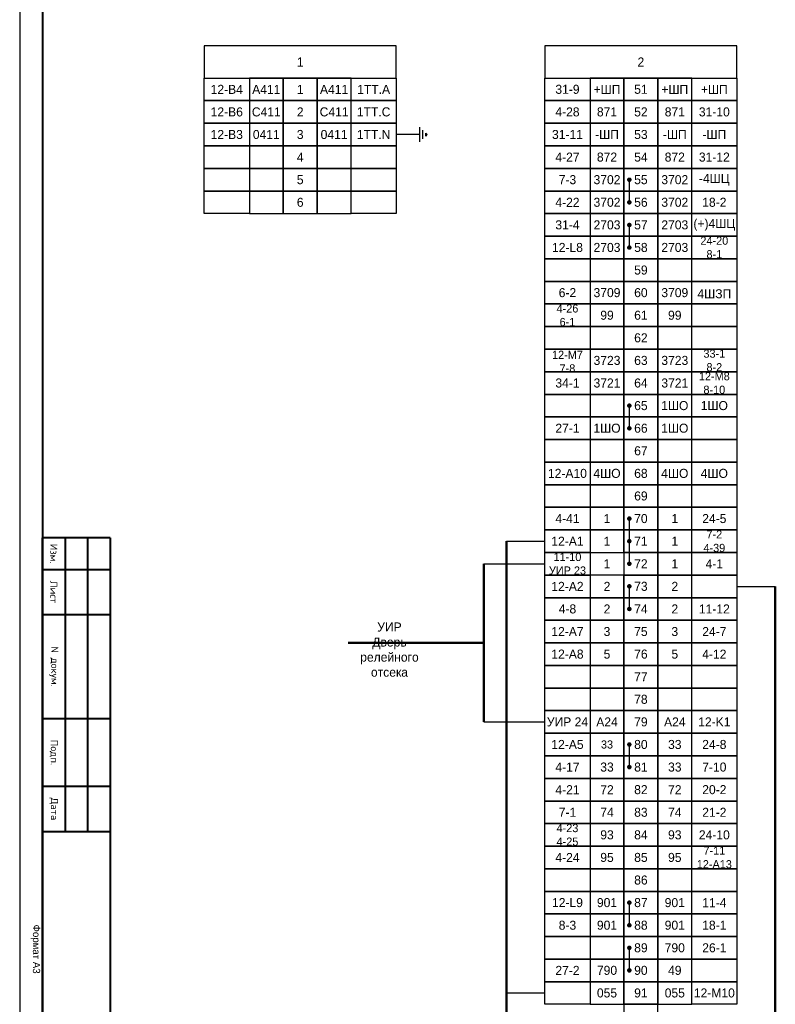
# Model space of a CAD drawing. Header units: millimetres. Extents: x 7700 to 12777, y -2533 to 2568.
# Tile 71 of 74: x 11829 to 11997, y 1443 to 1661. Entities that reach past the tile are written whole.
import ezdxf

# ---------------------------------------------------------------- set-up
doc = ezdxf.new("R2010")
doc.units = ezdxf.units.MM
doc.layers.add('основная 0.5', color=7, linetype='Continuous', lineweight=50)
doc.styles.add('SIMPLEX', font='txt', dxfattribs={"height": 5})

msp = doc.modelspace()

# ---------------------------------------------------------------- linework, layer by layer
for p, q in [((11829.39, 1776.23), (11829.39, 1356.22)), ((11917.94, 1633.75), (11917.94, 1637)), ((11917.94, 1635.38), (11912.71, 1635.38)), ((11918.59, 1634.4), (11918.59, 1636.35)), ((11919.24, 1635.05), (11919.24, 1635.7)), ((11919.24, 1635.7), (11919.57, 1635.38)), ((11919.24, 1635.05), (11919.57, 1635.38)), ((11964.29, 1625.38), (11964.29, 1620.38)), ((11964.29, 1615.38), (11964.29, 1610.38)), ((11964.29, 1575.38), (11964.29, 1570.38)), ((11964.29, 1550.38), (11964.29, 1540.38)), ((11937.11, 1545.38), (11945.6, 1545.38)), ((11932.11, 1540.38), (11945.6, 1540.38)), ((11964.29, 1535.38), (11964.29, 1530.38)), ((11988.1, 1535.38), (11996.59, 1535.38)), ((11932.11, 1505.38), (11945.6, 1505.38)), ((11964.29, 1500.38), (11964.29, 1495.38)), ((11964.29, 1465.38), (11964.29, 1460.38)), ((11964.29, 1455.38), (11964.29, 1450.39)), ((11937.11, 1445.39), (11945.6, 1445.39))]:
    msp.add_line(p, q)
at = {"lineweight": 40}
for p, q in [((11834.44, 1756.23), (11834.44, 1361.13)), ((11839.43, 1546.13), (11839.43, 1481.13)), ((11844.43, 1546.13), (11844.43, 1481.13)), ((11849.43, 1546.13), (11849.43, 1481.13))]:
    msp.add_line(p, q, dxfattribs=at)
at = {"lineweight": 50}
for p, q in [((11937.11, 1545.38), (11937.11, 1390.58)), ((11932.11, 1540.38), (11932.11, 1505.38)), ((11996.59, 1535.38), (11996.59, 1390.58)), ((11932.11, 1522.88), (11902.1, 1522.88))]:
    msp.add_line(p, q, dxfattribs=at)
for points in [[(11870.21, 1647.88), (11912.71, 1647.88), (11912.71, 1654.99), (11870.21, 1654.99)], [(11945.6, 1647.88), (11988.1, 1647.88), (11988.1, 1654.99), (11945.6, 1654.99)], [(11880.21, 1642.88), (11870.21, 1642.88), (11870.21, 1647.88), (11880.21, 1647.88)], [(11880.21, 1642.88), (11887.71, 1642.88), (11887.71, 1647.88), (11880.21, 1647.88)], [(11887.71, 1642.88), (11895.21, 1642.88), (11895.21, 1647.88), (11887.71, 1647.88)], [(11895.21, 1642.88), (11902.71, 1642.88), (11902.71, 1647.88), (11895.21, 1647.88)], [(11912.71, 1642.88), (11902.71, 1642.88), (11902.71, 1647.88), (11912.71, 1647.88)], [(11955.6, 1642.88), (11945.6, 1642.88), (11945.6, 1647.88), (11955.6, 1647.88)], [(11955.6, 1642.88), (11963.1, 1642.88), (11963.1, 1647.88), (11955.6, 1647.88)], [(11963.1, 1642.88), (11970.6, 1642.88), (11970.6, 1647.88), (11963.1, 1647.88)], [(11970.6, 1642.88), (11978.1, 1642.88), (11978.1, 1647.88), (11970.6, 1647.88)], [(11988.1, 1642.88), (11978.1, 1642.88), (11978.1, 1647.88), (11988.1, 1647.88)], [(11880.21, 1637.88), (11870.21, 1637.88), (11870.21, 1642.88), (11880.21, 1642.88)], [(11880.21, 1637.88), (11887.71, 1637.88), (11887.71, 1642.88), (11880.21, 1642.88)], [(11887.71, 1637.88), (11895.21, 1637.88), (11895.21, 1642.88), (11887.71, 1642.88)], [(11895.21, 1637.88), (11902.71, 1637.88), (11902.71, 1642.88), (11895.21, 1642.88)], [(11912.71, 1637.88), (11902.71, 1637.88), (11902.71, 1642.88), (11912.71, 1642.88)], [(11955.6, 1637.88), (11945.6, 1637.88), (11945.6, 1642.88), (11955.6, 1642.88)], [(11955.6, 1637.88), (11963.1, 1637.88), (11963.1, 1642.88), (11955.6, 1642.88)], [(11963.1, 1637.88), (11970.6, 1637.88), (11970.6, 1642.88), (11963.1, 1642.88)], [(11970.6, 1637.88), (11978.1, 1637.88), (11978.1, 1642.88), (11970.6, 1642.88)], [(11988.1, 1637.88), (11978.1, 1637.88), (11978.1, 1642.88), (11988.1, 1642.88)], [(11880.21, 1632.88), (11870.21, 1632.88), (11870.21, 1637.88), (11880.21, 1637.88)], [(11880.21, 1632.88), (11887.71, 1632.88), (11887.71, 1637.88), (11880.21, 1637.88)], [(11887.71, 1632.88), (11895.21, 1632.88), (11895.21, 1637.88), (11887.71, 1637.88)], [(11895.21, 1632.88), (11902.71, 1632.88), (11902.71, 1637.88), (11895.21, 1637.88)], [(11912.71, 1632.88), (11902.71, 1632.88), (11902.71, 1637.88), (11912.71, 1637.88)], [(11955.6, 1632.88), (11945.6, 1632.88), (11945.6, 1637.88), (11955.6, 1637.88)], [(11955.6, 1632.88), (11963.1, 1632.88), (11963.1, 1637.88), (11955.6, 1637.88)], [(11963.1, 1632.88), (11970.6, 1632.88), (11970.6, 1637.88), (11963.1, 1637.88)], [(11970.6, 1632.88), (11978.1, 1632.88), (11978.1, 1637.88), (11970.6, 1637.88)], [(11988.1, 1632.88), (11978.1, 1632.88), (11978.1, 1637.88), (11988.1, 1637.88)], [(11880.21, 1627.88), (11870.21, 1627.88), (11870.21, 1632.88), (11880.21, 1632.88)], [(11880.21, 1627.88), (11887.71, 1627.88), (11887.71, 1632.88), (11880.21, 1632.88)], [(11887.71, 1627.88), (11895.21, 1627.88), (11895.21, 1632.88), (11887.71, 1632.88)], [(11895.21, 1627.88), (11902.71, 1627.88), (11902.71, 1632.88), (11895.21, 1632.88)], [(11912.71, 1627.88), (11902.71, 1627.88), (11902.71, 1632.88), (11912.71, 1632.88)], [(11955.6, 1627.88), (11945.6, 1627.88), (11945.6, 1632.88), (11955.6, 1632.88)], [(11955.6, 1627.88), (11963.1, 1627.88), (11963.1, 1632.88), (11955.6, 1632.88)], [(11963.1, 1627.88), (11970.6, 1627.88), (11970.6, 1632.88), (11963.1, 1632.88)], [(11970.6, 1627.88), (11978.1, 1627.88), (11978.1, 1632.88), (11970.6, 1632.88)], [(11988.1, 1627.88), (11978.1, 1627.88), (11978.1, 1632.88), (11988.1, 1632.88)], [(11880.21, 1622.88), (11870.21, 1622.88), (11870.21, 1627.88), (11880.21, 1627.88)], [(11880.21, 1622.88), (11887.71, 1622.88), (11887.71, 1627.88), (11880.21, 1627.88)], [(11887.71, 1622.88), (11895.21, 1622.88), (11895.21, 1627.88), (11887.71, 1627.88)], [(11895.21, 1622.88), (11902.71, 1622.88), (11902.71, 1627.88), (11895.21, 1627.88)], [(11912.71, 1622.88), (11902.71, 1622.88), (11902.71, 1627.88), (11912.71, 1627.88)], [(11955.6, 1622.88), (11945.6, 1622.88), (11945.6, 1627.88), (11955.6, 1627.88)], [(11955.6, 1622.88), (11963.1, 1622.88), (11963.1, 1627.88), (11955.6, 1627.88)], [(11963.1, 1622.88), (11970.6, 1622.88), (11970.6, 1627.88), (11963.1, 1627.88)], [(11970.6, 1622.88), (11978.1, 1622.88), (11978.1, 1627.88), (11970.6, 1627.88)], [(11988.1, 1622.88), (11978.1, 1622.88), (11978.1, 1627.88), (11988.1, 1627.88)], [(11880.21, 1617.88), (11870.21, 1617.88), (11870.21, 1622.88), (11880.21, 1622.88)], [(11880.21, 1617.88), (11870.21, 1617.88), (11870.21, 1622.88), (11880.21, 1622.88)], [(11880.21, 1617.88), (11887.71, 1617.88), (11887.71, 1622.88), (11880.21, 1622.88)], [(11880.21, 1617.88), (11887.71, 1617.88), (11887.71, 1622.88), (11880.21, 1622.88)], [(11887.71, 1617.88), (11895.21, 1617.88), (11895.21, 1622.88), (11887.71, 1622.88)], [(11895.21, 1617.88), (11902.71, 1617.88), (11902.71, 1622.88), (11895.21, 1622.88)], [(11895.21, 1617.88), (11902.71, 1617.88), (11902.71, 1622.88), (11895.21, 1622.88)], [(11912.71, 1617.88), (11902.71, 1617.88), (11902.71, 1622.88), (11912.71, 1622.88)], [(11912.71, 1617.88), (11902.71, 1617.88), (11902.71, 1622.88), (11912.71, 1622.88)], [(11955.6, 1617.88), (11945.6, 1617.88), (11945.6, 1622.88), (11955.6, 1622.88)], [(11955.6, 1617.88), (11945.6, 1617.88), (11945.6, 1622.88), (11955.6, 1622.88)], [(11955.6, 1617.88), (11963.1, 1617.88), (11963.1, 1622.88), (11955.6, 1622.88)], [(11955.6, 1617.88), (11963.1, 1617.88), (11963.1, 1622.88), (11955.6, 1622.88)], [(11963.1, 1617.88), (11970.6, 1617.88), (11970.6, 1622.88), (11963.1, 1622.88)], [(11970.6, 1617.88), (11978.1, 1617.88), (11978.1, 1622.88), (11970.6, 1622.88)], [(11970.6, 1617.88), (11978.1, 1617.88), (11978.1, 1622.88), (11970.6, 1622.88)], [(11988.1, 1617.88), (11978.1, 1617.88), (11978.1, 1622.88), (11988.1, 1622.88)], [(11988.1, 1617.88), (11978.1, 1617.88), (11978.1, 1622.88), (11988.1, 1622.88)], [(11955.6, 1612.88), (11945.6, 1612.88), (11945.6, 1617.88), (11955.6, 1617.88)], [(11955.6, 1612.88), (11963.1, 1612.88), (11963.1, 1617.88), (11955.6, 1617.88)], [(11963.1, 1612.88), (11970.6, 1612.88), (11970.6, 1617.88), (11963.1, 1617.88)], [(11970.6, 1612.88), (11978.1, 1612.88), (11978.1, 1617.88), (11970.6, 1617.88)], [(11988.1, 1612.88), (11978.1, 1612.88), (11978.1, 1617.88), (11988.1, 1617.88)], [(11955.6, 1607.88), (11945.6, 1607.88), (11945.6, 1612.88), (11955.6, 1612.88)], [(11955.6, 1607.88), (11963.1, 1607.88), (11963.1, 1612.88), (11955.6, 1612.88)], [(11963.1, 1607.88), (11970.6, 1607.88), (11970.6, 1612.88), (11963.1, 1612.88)], [(11970.6, 1607.88), (11978.1, 1607.88), (11978.1, 1612.88), (11970.6, 1612.88)], [(11988.1, 1607.88), (11978.1, 1607.88), (11978.1, 1612.88), (11988.1, 1612.88)], [(11955.6, 1602.88), (11945.6, 1602.88), (11945.6, 1607.88), (11955.6, 1607.88)], [(11955.6, 1602.88), (11963.1, 1602.88), (11963.1, 1607.88), (11955.6, 1607.88)], [(11963.1, 1602.88), (11970.6, 1602.88), (11970.6, 1607.88), (11963.1, 1607.88)], [(11970.6, 1602.88), (11978.1, 1602.88), (11978.1, 1607.88), (11970.6, 1607.88)], [(11988.1, 1602.88), (11978.1, 1602.88), (11978.1, 1607.88), (11988.1, 1607.88)], [(11955.6, 1597.88), (11945.6, 1597.88), (11945.6, 1602.88), (11955.6, 1602.88)], [(11955.6, 1597.88), (11945.6, 1597.88), (11945.6, 1602.88), (11955.6, 1602.88)], [(11955.6, 1597.88), (11963.1, 1597.88), (11963.1, 1602.88), (11955.6, 1602.88)], [(11955.6, 1597.88), (11963.1, 1597.88), (11963.1, 1602.88), (11955.6, 1602.88)], [(11963.1, 1597.88), (11970.6, 1597.88), (11970.6, 1602.88), (11963.1, 1602.88)], [(11970.6, 1597.88), (11978.1, 1597.88), (11978.1, 1602.88), (11970.6, 1602.88)], [(11970.6, 1597.88), (11978.1, 1597.88), (11978.1, 1602.88), (11970.6, 1602.88)], [(11988.1, 1597.88), (11978.1, 1597.88), (11978.1, 1602.88), (11988.1, 1602.88)], [(11988.1, 1597.88), (11978.1, 1597.88), (11978.1, 1602.88), (11988.1, 1602.88)], [(11955.6, 1592.88), (11945.6, 1592.88), (11945.6, 1597.88), (11955.6, 1597.88)], [(11955.6, 1592.88), (11945.6, 1592.88), (11945.6, 1597.88), (11955.6, 1597.88)], [(11955.6, 1592.88), (11963.1, 1592.88), (11963.1, 1597.88), (11955.6, 1597.88)], [(11955.6, 1592.88), (11963.1, 1592.88), (11963.1, 1597.88), (11955.6, 1597.88)], [(11963.1, 1592.88), (11970.6, 1592.88), (11970.6, 1597.88), (11963.1, 1597.88)], [(11970.6, 1592.88), (11978.1, 1592.88), (11978.1, 1597.88), (11970.6, 1597.88)], [(11970.6, 1592.88), (11978.1, 1592.88), (11978.1, 1597.88), (11970.6, 1597.88)], [(11988.1, 1592.88), (11978.1, 1592.88), (11978.1, 1597.88), (11988.1, 1597.88)], [(11988.1, 1592.88), (11978.1, 1592.88), (11978.1, 1597.88), (11988.1, 1597.88)], [(11955.6, 1587.88), (11945.6, 1587.88), (11945.6, 1592.88), (11955.6, 1592.88)], [(11955.6, 1587.88), (11963.1, 1587.88), (11963.1, 1592.88), (11955.6, 1592.88)], [(11963.1, 1587.88), (11970.6, 1587.88), (11970.6, 1592.88), (11963.1, 1592.88)], [(11970.6, 1587.88), (11978.1, 1587.88), (11978.1, 1592.88), (11970.6, 1592.88)], [(11988.1, 1587.88), (11978.1, 1587.88), (11978.1, 1592.88), (11988.1, 1592.88)], [(11955.6, 1582.88), (11945.6, 1582.88), (11945.6, 1587.88), (11955.6, 1587.88)], [(11955.6, 1582.88), (11963.1, 1582.88), (11963.1, 1587.88), (11955.6, 1587.88)], [(11963.1, 1582.88), (11970.6, 1582.88), (11970.6, 1587.88), (11963.1, 1587.88)], [(11970.6, 1582.88), (11978.1, 1582.88), (11978.1, 1587.88), (11970.6, 1587.88)], [(11988.1, 1582.88), (11978.1, 1582.88), (11978.1, 1587.88), (11988.1, 1587.88)], [(11955.6, 1577.88), (11945.6, 1577.88), (11945.6, 1582.88), (11955.6, 1582.88)], [(11955.6, 1577.88), (11945.6, 1577.88), (11945.6, 1582.88), (11955.6, 1582.88)], [(11955.6, 1577.88), (11963.1, 1577.88), (11963.1, 1582.88), (11955.6, 1582.88)], [(11955.6, 1577.88), (11963.1, 1577.88), (11963.1, 1582.88), (11955.6, 1582.88)], [(11963.1, 1577.88), (11970.6, 1577.88), (11970.6, 1582.88), (11963.1, 1582.88)], [(11970.6, 1577.88), (11978.1, 1577.88), (11978.1, 1582.88), (11970.6, 1582.88)], [(11970.6, 1577.88), (11978.1, 1577.88), (11978.1, 1582.88), (11970.6, 1582.88)], [(11988.1, 1577.88), (11978.1, 1577.88), (11978.1, 1582.88), (11988.1, 1582.88)], [(11988.1, 1577.88), (11978.1, 1577.88), (11978.1, 1582.88), (11988.1, 1582.88)], [(11955.6, 1572.88), (11945.6, 1572.88), (11945.6, 1577.88), (11955.6, 1577.88)], [(11955.6, 1572.88), (11945.6, 1572.88), (11945.6, 1577.88), (11955.6, 1577.88)], [(11955.6, 1572.88), (11963.1, 1572.88), (11963.1, 1577.88), (11955.6, 1577.88)], [(11955.6, 1572.88), (11963.1, 1572.88), (11963.1, 1577.88), (11955.6, 1577.88)], [(11963.1, 1572.88), (11970.6, 1572.88), (11970.6, 1577.88), (11963.1, 1577.88)], [(11970.6, 1572.88), (11978.1, 1572.88), (11978.1, 1577.88), (11970.6, 1577.88)], [(11970.6, 1572.88), (11978.1, 1572.88), (11978.1, 1577.88), (11970.6, 1577.88)], [(11988.1, 1572.88), (11978.1, 1572.88), (11978.1, 1577.88), (11988.1, 1577.88)], [(11988.1, 1572.88), (11978.1, 1572.88), (11978.1, 1577.88), (11988.1, 1577.88)], [(11955.6, 1567.88), (11945.6, 1567.88), (11945.6, 1572.88), (11955.6, 1572.88)], [(11955.6, 1567.88), (11945.6, 1567.88), (11945.6, 1572.88), (11955.6, 1572.88)], [(11955.6, 1567.88), (11963.1, 1567.88), (11963.1, 1572.88), (11955.6, 1572.88)], [(11955.6, 1567.88), (11963.1, 1567.88), (11963.1, 1572.88), (11955.6, 1572.88)], [(11963.1, 1567.88), (11970.6, 1567.88), (11970.6, 1572.88), (11963.1, 1572.88)], [(11970.6, 1567.88), (11978.1, 1567.88), (11978.1, 1572.88), (11970.6, 1572.88)], [(11970.6, 1567.88), (11978.1, 1567.88), (11978.1, 1572.88), (11970.6, 1572.88)], [(11988.1, 1567.88), (11978.1, 1567.88), (11978.1, 1572.88), (11988.1, 1572.88)], [(11988.1, 1567.88), (11978.1, 1567.88), (11978.1, 1572.88), (11988.1, 1572.88)], [(11955.6, 1562.88), (11945.6, 1562.88), (11945.6, 1567.88), (11955.6, 1567.88)], [(11955.6, 1562.88), (11945.6, 1562.88), (11945.6, 1567.88), (11955.6, 1567.88)], [(11955.6, 1562.88), (11963.1, 1562.88), (11963.1, 1567.88), (11955.6, 1567.88)], [(11955.6, 1562.88), (11963.1, 1562.88), (11963.1, 1567.88), (11955.6, 1567.88)], [(11963.1, 1562.88), (11970.6, 1562.88), (11970.6, 1567.88), (11963.1, 1567.88)], [(11970.6, 1562.88), (11978.1, 1562.88), (11978.1, 1567.88), (11970.6, 1567.88)], [(11970.6, 1562.88), (11978.1, 1562.88), (11978.1, 1567.88), (11970.6, 1567.88)], [(11988.1, 1562.88), (11978.1, 1562.88), (11978.1, 1567.88), (11988.1, 1567.88)], [(11988.1, 1562.88), (11978.1, 1562.88), (11978.1, 1567.88), (11988.1, 1567.88)], [(11955.6, 1557.88), (11945.6, 1557.88), (11945.6, 1562.88), (11955.6, 1562.88)], [(11955.6, 1557.88), (11945.6, 1557.88), (11945.6, 1562.88), (11955.6, 1562.88)], [(11955.6, 1557.88), (11963.1, 1557.88), (11963.1, 1562.88), (11955.6, 1562.88)], [(11955.6, 1557.88), (11963.1, 1557.88), (11963.1, 1562.88), (11955.6, 1562.88)], [(11963.1, 1557.88), (11970.6, 1557.88), (11970.6, 1562.88), (11963.1, 1562.88)], [(11970.6, 1557.88), (11978.1, 1557.88), (11978.1, 1562.88), (11970.6, 1562.88)], [(11970.6, 1557.88), (11978.1, 1557.88), (11978.1, 1562.88), (11970.6, 1562.88)], [(11988.1, 1557.88), (11978.1, 1557.88), (11978.1, 1562.88), (11988.1, 1562.88)], [(11988.1, 1557.88), (11978.1, 1557.88), (11978.1, 1562.88), (11988.1, 1562.88)], [(11955.6, 1552.88), (11945.6, 1552.88), (11945.6, 1557.88), (11955.6, 1557.88)], [(11955.6, 1552.88), (11945.6, 1552.88), (11945.6, 1557.88), (11955.6, 1557.88)], [(11955.6, 1552.88), (11963.1, 1552.88), (11963.1, 1557.88), (11955.6, 1557.88)], [(11955.6, 1552.88), (11963.1, 1552.88), (11963.1, 1557.88), (11955.6, 1557.88)], [(11963.1, 1552.88), (11970.6, 1552.88), (11970.6, 1557.88), (11963.1, 1557.88)], [(11970.6, 1552.88), (11978.1, 1552.88), (11978.1, 1557.88), (11970.6, 1557.88)], [(11970.6, 1552.88), (11978.1, 1552.88), (11978.1, 1557.88), (11970.6, 1557.88)], [(11988.1, 1552.88), (11978.1, 1552.88), (11978.1, 1557.88), (11988.1, 1557.88)], [(11988.1, 1552.88), (11978.1, 1552.88), (11978.1, 1557.88), (11988.1, 1557.88)], [(11955.6, 1547.88), (11945.6, 1547.88), (11945.6, 1552.88), (11955.6, 1552.88)], [(11955.6, 1547.88), (11945.6, 1547.88), (11945.6, 1552.88), (11955.6, 1552.88)], [(11955.6, 1547.88), (11963.1, 1547.88), (11963.1, 1552.88), (11955.6, 1552.88)], [(11955.6, 1547.88), (11963.1, 1547.88), (11963.1, 1552.88), (11955.6, 1552.88)], [(11963.1, 1547.88), (11970.6, 1547.88), (11970.6, 1552.88), (11963.1, 1552.88)], [(11970.6, 1547.88), (11978.1, 1547.88), (11978.1, 1552.88), (11970.6, 1552.88)], [(11970.6, 1547.88), (11978.1, 1547.88), (11978.1, 1552.88), (11970.6, 1552.88)], [(11988.1, 1547.88), (11978.1, 1547.88), (11978.1, 1552.88), (11988.1, 1552.88)], [(11988.1, 1547.88), (11978.1, 1547.88), (11978.1, 1552.88), (11988.1, 1552.88)], [(11955.6, 1542.88), (11945.6, 1542.88), (11945.6, 1547.88), (11955.6, 1547.88)], [(11955.6, 1542.88), (11945.6, 1542.88), (11945.6, 1547.88), (11955.6, 1547.88)], [(11955.6, 1542.88), (11963.1, 1542.88), (11963.1, 1547.88), (11955.6, 1547.88)], [(11955.6, 1542.88), (11963.1, 1542.88), (11963.1, 1547.88), (11955.6, 1547.88)], [(11963.1, 1542.88), (11970.6, 1542.88), (11970.6, 1547.88), (11963.1, 1547.88)], [(11970.6, 1542.88), (11978.1, 1542.88), (11978.1, 1547.88), (11970.6, 1547.88)], [(11970.6, 1542.88), (11978.1, 1542.88), (11978.1, 1547.88), (11970.6, 1547.88)], [(11988.1, 1542.88), (11978.1, 1542.88), (11978.1, 1547.88), (11988.1, 1547.88)], [(11988.1, 1542.88), (11978.1, 1542.88), (11978.1, 1547.88), (11988.1, 1547.88)], [(11955.6, 1537.88), (11945.6, 1537.88), (11945.6, 1542.88), (11955.6, 1542.88)], [(11955.6, 1537.88), (11945.6, 1537.88), (11945.6, 1542.88), (11955.6, 1542.88)], [(11963.1, 1537.88), (11970.6, 1537.88), (11970.6, 1542.88), (11963.1, 1542.88)], [(11970.6, 1537.88), (11978.1, 1537.88), (11978.1, 1542.88), (11970.6, 1542.88)], [(11970.6, 1537.88), (11978.1, 1537.88), (11978.1, 1542.88), (11970.6, 1542.88)], [(11988.1, 1537.88), (11978.1, 1537.88), (11978.1, 1542.88), (11988.1, 1542.88)], [(11988.1, 1537.88), (11978.1, 1537.88), (11978.1, 1542.88), (11988.1, 1542.88)], [(11955.6, 1532.88), (11945.6, 1532.88), (11945.6, 1537.88), (11955.6, 1537.88)], [(11955.6, 1532.88), (11945.6, 1532.88), (11945.6, 1537.88), (11955.6, 1537.88)], [(11955.6, 1532.88), (11963.1, 1532.88), (11963.1, 1537.88), (11955.6, 1537.88)], [(11955.6, 1532.88), (11963.1, 1532.88), (11963.1, 1537.88), (11955.6, 1537.88)], [(11963.1, 1532.88), (11970.6, 1532.88), (11970.6, 1537.88), (11963.1, 1537.88)], [(11970.6, 1532.88), (11978.1, 1532.88), (11978.1, 1537.88), (11970.6, 1537.88)], [(11970.6, 1532.88), (11978.1, 1532.88), (11978.1, 1537.88), (11970.6, 1537.88)], [(11988.1, 1532.88), (11978.1, 1532.88), (11978.1, 1537.88), (11988.1, 1537.88)], [(11988.1, 1532.88), (11978.1, 1532.88), (11978.1, 1537.88), (11988.1, 1537.88)], [(11955.6, 1527.88), (11945.6, 1527.88), (11945.6, 1532.88), (11955.6, 1532.88)], [(11955.6, 1527.88), (11945.6, 1527.88), (11945.6, 1532.88), (11955.6, 1532.88)], [(11955.6, 1527.88), (11963.1, 1527.88), (11963.1, 1532.88), (11955.6, 1532.88)], [(11955.6, 1527.88), (11963.1, 1527.88), (11963.1, 1532.88), (11955.6, 1532.88)], [(11963.1, 1527.88), (11970.6, 1527.88), (11970.6, 1532.88), (11963.1, 1532.88)], [(11970.6, 1527.88), (11978.1, 1527.88), (11978.1, 1532.88), (11970.6, 1532.88)], [(11970.6, 1527.88), (11978.1, 1527.88), (11978.1, 1532.88), (11970.6, 1532.88)], [(11988.1, 1527.88), (11978.1, 1527.88), (11978.1, 1532.88), (11988.1, 1532.88)], [(11988.1, 1527.88), (11978.1, 1527.88), (11978.1, 1532.88), (11988.1, 1532.88)], [(11955.6, 1522.88), (11945.6, 1522.88), (11945.6, 1527.88), (11955.6, 1527.88)], [(11955.6, 1522.88), (11945.6, 1522.88), (11945.6, 1527.88), (11955.6, 1527.88)], [(11955.6, 1522.88), (11963.1, 1522.88), (11963.1, 1527.88), (11955.6, 1527.88)], [(11955.6, 1522.88), (11963.1, 1522.88), (11963.1, 1527.88), (11955.6, 1527.88)], [(11963.1, 1522.88), (11970.6, 1522.88), (11970.6, 1527.88), (11963.1, 1527.88)], [(11970.6, 1522.88), (11978.1, 1522.88), (11978.1, 1527.88), (11970.6, 1527.88)], [(11970.6, 1522.88), (11978.1, 1522.88), (11978.1, 1527.88), (11970.6, 1527.88)], [(11988.1, 1522.88), (11978.1, 1522.88), (11978.1, 1527.88), (11988.1, 1527.88)], [(11988.1, 1522.88), (11978.1, 1522.88), (11978.1, 1527.88), (11988.1, 1527.88)], [(11955.6, 1517.88), (11945.6, 1517.88), (11945.6, 1522.88), (11955.6, 1522.88)], [(11955.6, 1517.88), (11963.1, 1517.88), (11963.1, 1522.88), (11955.6, 1522.88)], [(11963.1, 1517.88), (11970.6, 1517.88), (11970.6, 1522.88), (11963.1, 1522.88)], [(11970.6, 1517.88), (11978.1, 1517.88), (11978.1, 1522.88), (11970.6, 1522.88)], [(11988.1, 1517.88), (11978.1, 1517.88), (11978.1, 1522.88), (11988.1, 1522.88)], [(11955.6, 1512.88), (11945.6, 1512.88), (11945.6, 1517.88), (11955.6, 1517.88)], [(11955.6, 1512.88), (11963.1, 1512.88), (11963.1, 1517.88), (11955.6, 1517.88)], [(11963.1, 1512.88), (11970.6, 1512.88), (11970.6, 1517.88), (11963.1, 1517.88)], [(11970.6, 1512.88), (11978.1, 1512.88), (11978.1, 1517.88), (11970.6, 1517.88)], [(11988.1, 1512.88), (11978.1, 1512.88), (11978.1, 1517.88), (11988.1, 1517.88)], [(11955.6, 1507.88), (11945.6, 1507.88), (11945.6, 1512.88), (11955.6, 1512.88)], [(11955.6, 1507.88), (11963.1, 1507.88), (11963.1, 1512.88), (11955.6, 1512.88)], [(11963.1, 1507.88), (11970.6, 1507.88), (11970.6, 1512.88), (11963.1, 1512.88)], [(11970.6, 1507.88), (11978.1, 1507.88), (11978.1, 1512.88), (11970.6, 1512.88)], [(11988.1, 1507.88), (11978.1, 1507.88), (11978.1, 1512.88), (11988.1, 1512.88)], [(11955.6, 1502.88), (11945.6, 1502.88), (11945.6, 1507.88), (11955.6, 1507.88)], [(11955.6, 1502.88), (11963.1, 1502.88), (11963.1, 1507.88), (11955.6, 1507.88)], [(11963.1, 1502.88), (11970.6, 1502.88), (11970.6, 1507.88), (11963.1, 1507.88)], [(11970.6, 1502.88), (11978.1, 1502.88), (11978.1, 1507.88), (11970.6, 1507.88)], [(11988.1, 1502.88), (11978.1, 1502.88), (11978.1, 1507.88), (11988.1, 1507.88)], [(11955.6, 1497.88), (11945.6, 1497.88), (11945.6, 1502.88), (11955.6, 1502.88)], [(11955.6, 1497.88), (11963.1, 1497.88), (11963.1, 1502.88), (11955.6, 1502.88)], [(11963.1, 1497.88), (11970.6, 1497.88), (11970.6, 1502.88), (11963.1, 1502.88)], [(11970.6, 1497.88), (11978.1, 1497.88), (11978.1, 1502.88), (11970.6, 1502.88)], [(11988.1, 1497.88), (11978.1, 1497.88), (11978.1, 1502.88), (11988.1, 1502.88)], [(11955.6, 1492.88), (11945.6, 1492.88), (11945.6, 1497.88), (11955.6, 1497.88)], [(11955.6, 1492.88), (11945.6, 1492.88), (11945.6, 1497.88), (11955.6, 1497.88)], [(11955.6, 1492.88), (11963.1, 1492.88), (11963.1, 1497.88), (11955.6, 1497.88)], [(11955.6, 1492.88), (11963.1, 1492.88), (11963.1, 1497.88), (11955.6, 1497.88)], [(11963.1, 1492.88), (11970.6, 1492.88), (11970.6, 1497.88), (11963.1, 1497.88)], [(11970.6, 1492.88), (11978.1, 1492.88), (11978.1, 1497.88), (11970.6, 1497.88)], [(11970.6, 1492.88), (11978.1, 1492.88), (11978.1, 1497.88), (11970.6, 1497.88)], [(11988.1, 1492.88), (11978.1, 1492.88), (11978.1, 1497.88), (11988.1, 1497.88)], [(11988.1, 1492.88), (11978.1, 1492.88), (11978.1, 1497.88), (11988.1, 1497.88)], [(11955.6, 1487.88), (11945.6, 1487.88), (11945.6, 1492.88), (11955.6, 1492.88)], [(11955.6, 1487.88), (11963.1, 1487.88), (11963.1, 1492.88), (11955.6, 1492.88)], [(11963.1, 1487.88), (11970.6, 1487.88), (11970.6, 1492.88), (11963.1, 1492.88)], [(11970.6, 1487.88), (11978.1, 1487.88), (11978.1, 1492.88), (11970.6, 1492.88)], [(11988.1, 1487.88), (11978.1, 1487.88), (11978.1, 1492.88), (11988.1, 1492.88)], [(11955.6, 1482.88), (11945.6, 1482.88), (11945.6, 1487.88), (11955.6, 1487.88)], [(11955.6, 1482.88), (11963.1, 1482.88), (11963.1, 1487.88), (11955.6, 1487.88)], [(11963.1, 1482.88), (11970.6, 1482.88), (11970.6, 1487.88), (11963.1, 1487.88)], [(11970.6, 1482.88), (11978.1, 1482.88), (11978.1, 1487.88), (11970.6, 1487.88)], [(11988.1, 1482.88), (11978.1, 1482.88), (11978.1, 1487.88), (11988.1, 1487.88)], [(11955.6, 1477.88), (11945.6, 1477.88), (11945.6, 1482.88), (11955.6, 1482.88)], [(11955.6, 1477.88), (11963.1, 1477.88), (11963.1, 1482.88), (11955.6, 1482.88)], [(11963.1, 1477.88), (11970.6, 1477.88), (11970.6, 1482.88), (11963.1, 1482.88)], [(11970.6, 1477.88), (11978.1, 1477.88), (11978.1, 1482.88), (11970.6, 1482.88)], [(11988.1, 1477.88), (11978.1, 1477.88), (11978.1, 1482.88), (11988.1, 1482.88)], [(11955.6, 1472.88), (11945.6, 1472.88), (11945.6, 1477.88), (11955.6, 1477.88)], [(11955.6, 1472.88), (11945.6, 1472.88), (11945.6, 1477.88), (11955.6, 1477.88)], [(11955.6, 1472.88), (11963.1, 1472.88), (11963.1, 1477.88), (11955.6, 1477.88)], [(11955.6, 1472.88), (11963.1, 1472.88), (11963.1, 1477.88), (11955.6, 1477.88)], [(11963.1, 1472.88), (11970.6, 1472.88), (11970.6, 1477.88), (11963.1, 1477.88)], [(11970.6, 1472.88), (11978.1, 1472.88), (11978.1, 1477.88), (11970.6, 1477.88)], [(11970.6, 1472.88), (11978.1, 1472.88), (11978.1, 1477.88), (11970.6, 1477.88)], [(11988.1, 1472.88), (11978.1, 1472.88), (11978.1, 1477.88), (11988.1, 1477.88)], [(11988.1, 1472.88), (11978.1, 1472.88), (11978.1, 1477.88), (11988.1, 1477.88)], [(11955.6, 1467.88), (11945.6, 1467.88), (11945.6, 1472.88), (11955.6, 1472.88)], [(11955.6, 1467.88), (11945.6, 1467.88), (11945.6, 1472.88), (11955.6, 1472.88)], [(11955.6, 1467.88), (11963.1, 1467.88), (11963.1, 1472.88), (11955.6, 1472.88)], [(11955.6, 1467.88), (11963.1, 1467.88), (11963.1, 1472.88), (11955.6, 1472.88)], [(11963.1, 1467.88), (11970.6, 1467.88), (11970.6, 1472.88), (11963.1, 1472.88)], [(11970.6, 1467.88), (11978.1, 1467.88), (11978.1, 1472.88), (11970.6, 1472.88)], [(11970.6, 1467.88), (11978.1, 1467.88), (11978.1, 1472.88), (11970.6, 1472.88)], [(11988.1, 1467.88), (11978.1, 1467.88), (11978.1, 1472.88), (11988.1, 1472.88)], [(11988.1, 1467.88), (11978.1, 1467.88), (11978.1, 1472.88), (11988.1, 1472.88)], [(11955.6, 1462.88), (11945.6, 1462.88), (11945.6, 1467.88), (11955.6, 1467.88)], [(11955.6, 1462.88), (11945.6, 1462.88), (11945.6, 1467.88), (11955.6, 1467.88)], [(11955.6, 1462.88), (11963.1, 1462.88), (11963.1, 1467.88), (11955.6, 1467.88)], [(11955.6, 1462.88), (11963.1, 1462.88), (11963.1, 1467.88), (11955.6, 1467.88)], [(11963.1, 1462.88), (11970.6, 1462.88), (11970.6, 1467.88), (11963.1, 1467.88)], [(11970.6, 1462.88), (11978.1, 1462.88), (11978.1, 1467.88), (11970.6, 1467.88)], [(11970.6, 1462.88), (11978.1, 1462.88), (11978.1, 1467.88), (11970.6, 1467.88)], [(11988.1, 1462.88), (11978.1, 1462.88), (11978.1, 1467.88), (11988.1, 1467.88)], [(11988.1, 1462.88), (11978.1, 1462.88), (11978.1, 1467.88), (11988.1, 1467.88)], [(11955.6, 1457.88), (11945.6, 1457.88), (11945.6, 1462.88), (11955.6, 1462.88)], [(11955.6, 1457.88), (11945.6, 1457.88), (11945.6, 1462.88), (11955.6, 1462.88)], [(11955.6, 1457.88), (11963.1, 1457.88), (11963.1, 1462.88), (11955.6, 1462.88)], [(11955.6, 1457.88), (11963.1, 1457.88), (11963.1, 1462.88), (11955.6, 1462.88)], [(11963.1, 1457.88), (11970.6, 1457.88), (11970.6, 1462.88), (11963.1, 1462.88)], [(11970.6, 1457.88), (11978.1, 1457.88), (11978.1, 1462.88), (11970.6, 1462.88)], [(11970.6, 1457.88), (11978.1, 1457.88), (11978.1, 1462.88), (11970.6, 1462.88)], [(11988.1, 1457.88), (11978.1, 1457.88), (11978.1, 1462.88), (11988.1, 1462.88)], [(11988.1, 1457.88), (11978.1, 1457.88), (11978.1, 1462.88), (11988.1, 1462.88)], [(11955.6, 1452.89), (11945.6, 1452.89), (11945.6, 1457.88), (11955.6, 1457.88)], [(11955.6, 1452.89), (11945.6, 1452.89), (11945.6, 1457.88), (11955.6, 1457.88)], [(11955.6, 1452.89), (11963.1, 1452.89), (11963.1, 1457.88), (11955.6, 1457.88)], [(11955.6, 1452.89), (11963.1, 1452.89), (11963.1, 1457.88), (11955.6, 1457.88)], [(11963.1, 1452.89), (11970.6, 1452.89), (11970.6, 1457.88), (11963.1, 1457.88)], [(11970.6, 1452.89), (11978.1, 1452.89), (11978.1, 1457.88), (11970.6, 1457.88)], [(11970.6, 1452.89), (11978.1, 1452.89), (11978.1, 1457.88), (11970.6, 1457.88)], [(11988.1, 1452.89), (11978.1, 1452.89), (11978.1, 1457.88), (11988.1, 1457.88)], [(11988.1, 1452.89), (11978.1, 1452.89), (11978.1, 1457.88), (11988.1, 1457.88)], [(11955.6, 1447.89), (11945.6, 1447.89), (11945.6, 1452.89), (11955.6, 1452.89)], [(11955.6, 1447.89), (11963.1, 1447.89), (11963.1, 1452.89), (11955.6, 1452.89)], [(11963.1, 1447.89), (11970.6, 1447.89), (11970.6, 1452.89), (11963.1, 1452.89)], [(11970.6, 1447.89), (11978.1, 1447.89), (11978.1, 1452.89), (11970.6, 1452.89)], [(11988.1, 1447.89), (11978.1, 1447.89), (11978.1, 1452.89), (11988.1, 1452.89)], [(11955.6, 1442.89), (11945.6, 1442.89), (11945.6, 1447.89), (11955.6, 1447.89)], [(11955.6, 1442.89), (11963.1, 1442.89), (11963.1, 1447.89), (11955.6, 1447.89)], [(11963.1, 1442.89), (11970.6, 1442.89), (11970.6, 1447.89), (11963.1, 1447.89)], [(11970.6, 1442.89), (11978.1, 1442.89), (11978.1, 1447.89), (11970.6, 1447.89)], [(11988.1, 1442.89), (11978.1, 1442.89), (11978.1, 1447.89), (11988.1, 1447.89)], [(11963.1, 1437.89), (11970.6, 1437.89), (11970.6, 1442.89), (11963.1, 1442.89)]]:
    msp.add_lwpolyline(points, close=True)
at = {"const_width": 0.45}
for points in [[(11964.29, 1625.65, 1), (11964.29, 1625.1, 1)], [(11964.29, 1620.65, 1), (11964.29, 1620.1, 1)], [(11964.29, 1615.65, 1), (11964.29, 1615.1, 1)], [(11964.29, 1610.65, 1), (11964.29, 1610.1, 1)], [(11964.29, 1575.65, 1), (11964.29, 1575.1, 1)], [(11964.29, 1570.65, 1), (11964.29, 1570.1, 1)], [(11964.29, 1550.66, 1), (11964.29, 1550.11, 1)], [(11964.29, 1545.66, 1), (11964.29, 1545.11, 1)], [(11964.29, 1540.66, 1), (11964.29, 1540.11, 1)], [(11964.29, 1535.66, 1), (11964.29, 1535.11, 1)], [(11964.29, 1530.66, 1), (11964.29, 1530.11, 1)], [(11964.29, 1500.66, 1), (11964.29, 1500.11, 1)], [(11964.29, 1495.66, 1), (11964.29, 1495.11, 1)], [(11964.29, 1465.66, 1), (11964.29, 1465.11, 1)], [(11964.29, 1460.66, 1), (11964.29, 1460.11, 1)], [(11964.29, 1455.66, 1), (11964.29, 1455.11, 1)], [(11964.29, 1450.66, 1), (11964.29, 1450.11, 1)]]:
    msp.add_lwpolyline(points, format="xyb", close=True, dxfattribs=at)
at = {"layer": 'основная 0.5', "color": 0}
msp.add_line((11834.44, 1546.13), (11834.44, 1361.13), dxfattribs=at)
at = {"layer": 'основная 0.5', "lineweight": 40}
for p, q in [((11849.43, 1546.13), (11834.44, 1546.13)), ((11834.44, 1539.13), (11849.43, 1539.13)), ((11834.44, 1529.13), (11849.43, 1529.13)), ((11834.44, 1506.13), (11849.43, 1506.13)), ((11834.44, 1491.13), (11849.43, 1491.13)), ((11834.44, 1481.13), (11849.44, 1481.13)), ((11849.44, 1481.13), (11849.44, 1361.13))]:
    msp.add_line(p, q, dxfattribs=at)

# ---------------------------------------------------------------- texts
at = {"char_height": 2, "attachment_point": 5, "style": 'SIMPLEX'}
for s, insert, width in [('1', (11891.46, 1651.44), 42.4981), ('2', (11966.85, 1651.44), 42.4981), ('1', (11891.46, 1645.38), 7.4997), ('51', (11966.85, 1645.38), 7.4997), ('2', (11891.46, 1640.38), 7.4997), ('52', (11966.85, 1640.38), 7.4997), ('3', (11891.46, 1635.38), 7.4997), ('53', (11966.85, 1635.38), 7.4997), ('4', (11891.46, 1630.38), 7.4997), ('54', (11966.85, 1630.38), 7.4997), ('5', (11891.46, 1625.38), 7.4997), ('55', (11966.85, 1625.38), 7.4997), ('6', (11891.46, 1620.38), 7.4997), ('56', (11966.85, 1620.38), 7.4997), ('57', (11966.85, 1615.38), 7.4997), ('58', (11966.85, 1610.38), 7.4997), ('59', (11966.85, 1605.38), 7.4997), ('60', (11966.85, 1600.38), 7.4997), ('61', (11966.85, 1595.38), 7.4997), ('62', (11966.85, 1590.38), 7.4997), ('63', (11966.85, 1585.38), 7.4997), ('64', (11966.85, 1580.38), 7.4997), ('65', (11966.85, 1575.38), 7.4997), ('66', (11966.85, 1570.38), 7.4997), ('67', (11966.85, 1565.38), 7.4997), ('68', (11966.85, 1560.38), 7.4997), ('69', (11966.85, 1555.38), 7.4997), ('70', (11966.85, 1550.38), 7.4997), ('71', (11966.85, 1545.38), 7.4997), ('72', (11966.85, 1540.38), 7.4997), ('73', (11966.85, 1535.38), 7.4997), ('74', (11966.85, 1530.38), 7.4997), ('УИР \\PДверь релейного отсека', (11911.21, 1521.38), 17.522), ('75', (11966.85, 1525.38), 7.4997), ('76', (11966.85, 1520.38), 7.4997), ('77', (11966.85, 1515.38), 7.4997), ('78', (11966.85, 1510.38), 7.4997), ('79', (11966.85, 1505.38), 7.4997), ('80', (11966.85, 1500.38), 7.4997), ('81', (11966.85, 1495.38), 7.4997), ('82', (11966.85, 1490.38), 7.4997), ('83', (11966.85, 1485.38), 7.4997), ('84', (11966.85, 1480.38), 7.4997), ('85', (11966.85, 1475.38), 7.4997), ('86', (11966.85, 1470.38), 7.4997), ('87', (11966.85, 1465.38), 7.4997), ('88', (11966.85, 1460.38), 7.4997), ('89', (11966.85, 1455.38), 7.4997), ('90', (11966.85, 1450.39), 7.4997), ('91', (11966.85, 1445.39), 7.4997)]:
    msp.add_mtext(s, dxfattribs=dict(at, insert=insert, width=width))
at = {"attachment_point": 5, "rotation": 0, "style": 'SIMPLEX'}
for s, insert, char_height, width in [('12-B4', (11875.21, 1645.38), 2, 9.9996), ('A411', (11883.96, 1645.38), 2, 7.4996), ('A411', (11898.96, 1645.38), 2, 7.4996), ('1ТТ.A', (11907.71, 1645.38), 2, 9.9996), ('31-9', (11950.6, 1645.38), 2, 9.9996), ('+ШП', (11959.35, 1645.38), 2, 7.4997), ('+ШП', (11974.35, 1645.38), 2, 7.4996), ('+ШП', (11983.1, 1645.38), 2, 9.9996), ('12-B6', (11875.21, 1640.38), 2, 9.9996), ('С411', (11883.96, 1640.38), 2, 7.4996), ('С411', (11898.96, 1640.38), 2, 7.4996), ('1ТТ.C', (11907.71, 1640.38), 2, 9.9996), ('4-28', (11950.6, 1640.38), 2, 9.9996), ('871', (11959.35, 1640.38), 2, 7.4996), ('871', (11974.35, 1640.38), 2, 7.4996), ('31-10', (11983.1, 1640.38), 2, 9.9996), ('12-B3', (11875.21, 1635.38), 2, 9.9996), ('0411', (11883.96, 1635.38), 2, 7.4996), ('0411', (11898.96, 1635.38), 2, 7.4996), ('1ТТ.N', (11907.71, 1635.38), 2, 9.9996), ('31-11', (11950.6, 1635.38), 2, 9.9996), ('-ШП', (11959.35, 1635.38), 2, 7.4996), ('-ШП', (11974.35, 1635.38), 2, 7.4996), ('-ШП', (11983.1, 1635.38), 2, 9.9996), ('4-27', (11950.6, 1630.38), 2, 9.9996), ('872', (11959.35, 1630.38), 2, 7.4996), ('872', (11974.35, 1630.38), 2, 7.4996), ('31-12', (11983.1, 1630.38), 2, 9.9996), ('7-3', (11950.6, 1625.38), 2, 9.9996), ('3702', (11959.35, 1625.38), 2, 7.4996), ('3702', (11974.35, 1625.38), 2, 7.4996), ('-4ШЦ', (11983.1, 1625.38), 2, 9.9996), ('4-22', (11950.6, 1620.38), 2, 9.9996), ('3702', (11959.35, 1620.38), 2, 7.4996), ('3702', (11974.35, 1620.38), 2, 7.4996), ('18-2', (11983.1, 1620.38), 2, 9.9996), ('31-4', (11950.6, 1615.38), 2, 9.9996), ('2703', (11959.35, 1615.38), 2, 7.4996), ('2703', (11974.35, 1615.38), 2, 7.4996), ('(+)4ШЦ', (11983.1, 1615.38), 2, 9.9996), ('24-20\\P8-1', (11983.1, 1610.38), 1.8, 9.9996), ('12-L8', (11950.6, 1610.38), 2, 9.9996), ('2703', (11959.35, 1610.38), 2, 7.4996), ('2703', (11974.35, 1610.38), 2, 7.4996), ('6-2', (11950.6, 1600.38), 2, 9.9996), ('3709', (11959.35, 1600.38), 2, 7.4996), ('3709', (11974.35, 1600.38), 2, 7.4996), ('4ШЗП', (11983.1, 1600.13), 2, 9.9996), ('4-26\\P6-1', (11950.6, 1595.38), 1.8, 9.9996), ('99', (11959.35, 1595.38), 2, 7.4996), ('99', (11974.35, 1595.38), 2, 7.4996), ('12-M7\\P7-8', (11950.6, 1585.12), 1.8, 9.9996), ('3723', (11959.35, 1585.38), 2, 7.4996), ('3723', (11974.35, 1585.38), 2, 7.4996), ('33-1\\P8-2', (11983.1, 1585.38), 1.8, 9.9996), ('12-M8\\P8-10', (11983.1, 1580.38), 1.8, 9.9996), ('34-1', (11950.6, 1580.38), 2, 9.9996), ('3721', (11959.35, 1580.38), 2, 7.4996), ('3721', (11974.35, 1580.38), 2, 7.4996), ('1ШО', (11974.35, 1575.38), 2, 7.4996), ('1ШО', (11983.1, 1575.38), 2, 9.9996), ('27-1', (11950.6, 1570.38), 2, 9.9996), ('1ШО', (11959.35, 1570.38), 2, 7.4996), ('1ШО', (11974.35, 1570.38), 2, 7.4996), ('12-A10', (11950.6, 1560.38), 2, 9.9996), ('4ШО', (11959.35, 1560.38), 2, 7.4996), ('4ШО', (11974.35, 1560.38), 2, 7.4996), ('4ШО', (11983.1, 1560.38), 2, 9.9996), ('4-41', (11950.6, 1550.38), 2, 9.9996), ('1', (11959.35, 1550.38), 2, 7.4996), ('1', (11974.35, 1550.38), 2, 7.4996), ('24-5', (11983.1, 1550.38), 2, 9.9996), ('7-2\\P4-39', (11983.1, 1545.38), 1.8, 9.9996), ('12-A1', (11950.6, 1545.38), 2, 9.9996), ('1', (11959.35, 1545.38), 2, 7.4996), ('1', (11974.35, 1545.38), 2, 7.4996), ('11-10\\PУИР 23', (11950.6, 1540.38), 1.8, 9.9996), ('1', (11959.35, 1540.38), 2, 7.4996), ('1', (11974.35, 1540.38), 2, 7.4996), ('4-1', (11983.1, 1540.38), 2, 9.9996), ('12-A2', (11950.6, 1535.38), 2, 9.9996), ('2', (11959.35, 1535.38), 2, 7.4996), ('2', (11974.35, 1535.38), 2, 7.4996), ('4-8', (11950.6, 1530.38), 2, 9.9996), ('2', (11959.35, 1530.38), 2, 7.4996), ('2', (11974.35, 1530.38), 2, 7.4996), ('11-12', (11983.1, 1530.38), 2, 9.9996), ('12-A7', (11950.6, 1525.38), 2, 9.9996), ('3', (11959.35, 1525.38), 2, 7.4996), ('3', (11974.35, 1525.38), 2, 7.4996), ('24-7', (11983.1, 1525.38), 2, 9.9996), ('12-A8', (11950.6, 1520.38), 2, 9.9996), ('5', (11959.35, 1520.38), 2, 7.4996), ('5', (11974.35, 1520.38), 2, 7.4996), ('4-12', (11983.1, 1520.38), 2, 9.9996), ('УИР 24', (11950.6, 1505.38), 2, 9.9996), ('A24', (11959.35, 1505.38), 2, 7.4996), ('A24', (11974.35, 1505.38), 2, 7.4996), ('12-K1', (11983.1, 1505.38), 2, 9.9996), ('12-A5', (11950.6, 1500.38), 2, 9.9996), ('33', (11959.35, 1500.38), 1.8, 7.4996), ('33', (11974.35, 1500.38), 2, 7.4996), ('24-8', (11983.1, 1500.38), 2, 9.9996), ('4-17', (11950.6, 1495.38), 2, 9.9996), ('33', (11959.35, 1495.38), 2, 7.4996), ('33', (11974.35, 1495.38), 2, 7.4996), ('7-10', (11983.1, 1495.38), 2, 9.9996), ('4-21', (11950.6, 1490.38), 2, 9.9996), ('72', (11959.35, 1490.38), 2, 7.4996), ('72', (11974.35, 1490.38), 2, 7.4996), ('20-2', (11983.1, 1490.38), 2, 9.9996), ('7-1', (11950.6, 1485.38), 2, 9.9996), ('74', (11959.35, 1485.38), 2, 7.4996), ('74', (11974.35, 1485.38), 2, 7.4996), ('4-23\\P4-25', (11950.6, 1480.38), 1.8, 9.9996), ('93', (11959.35, 1480.38), 2, 7.4996), ('93', (11974.35, 1480.38), 2, 7.4996), ('24-10', (11983.1, 1480.38), 2, 9.9996), ('7-11\\P12-A13', (11983.1, 1475.38), 1.8, 9.9996), ('4-24', (11950.6, 1475.38), 2, 9.9996), ('95', (11959.35, 1475.38), 2, 7.4996), ('95', (11974.35, 1475.38), 2, 7.4996), ('12-L9', (11950.6, 1465.38), 2, 9.9996), ('901', (11959.35, 1465.38), 2, 7.4996), ('901', (11974.35, 1465.38), 2, 7.4996), ('11-4', (11983.1, 1465.38), 2, 9.9996), ('8-3', (11950.6, 1460.38), 2, 9.9996), ('901', (11959.35, 1460.38), 2, 7.4996), ('901', (11974.35, 1460.38), 2, 7.4996), ('18-1', (11983.1, 1460.38), 2, 9.9996), ('790', (11974.35, 1455.38), 2, 7.4996), ('26-1', (11983.1, 1455.38), 2, 9.9996), ('27-2', (11950.6, 1450.39), 2, 9.9996), ('790', (11959.35, 1450.39), 2, 7.4996), ('49', (11974.35, 1450.39), 2, 7.4996), ('055', (11959.35, 1445.39), 2, 7.4996), ('055', (11974.35, 1445.39), 2, 7.4996), ('12-M10', (11983.1, 1445.39), 2, 9.9996)]:
    msp.add_mtext(s, dxfattribs=dict(at, insert=insert, char_height=char_height, width=width))
at = {"lineweight": 35, "char_height": 1.6, "attachment_point": 5, "rotation": 270, "line_spacing_factor": 0.8, "style": 'SIMPLEX'}
for s, insert, width in [('{\\Fromans|c204;Изм.}', (11836.93, 1542.63), 7), ('{\\Fromans|c204;Лист}', (11836.93, 1534.13), 10), ('{\\Fromans|c0;N \\Fromans|c204;докум.}', (11836.93, 1517.63), 23), ('{\\Fromans|c204;Подп.}', (11836.93, 1498.63), 15), ('{\\Fromans|c204;Дата}', (11836.93, 1486.13), 10)]:
    msp.add_mtext(s, dxfattribs=dict(at, insert=insert, width=width))
at = {"color": 1, "insert": (11983.1, 1485.38), "char_height": 2, "width": 9.9996, "attachment_point": 5, "rotation": 0, "style": 'SIMPLEX'}
msp.add_mtext('{\\C256;21-2}', dxfattribs=at)
at = {"lineweight": 30, "insert": (11833.91, 1460.53), "char_height": 1.6, "attachment_point": 1, "rotation": 270, "style": 'SIMPLEX'}
msp.add_mtext_dynamic_manual_height_columns('Формат А3', width=45.8537, gutter_width=12.5, heights=[0], dxfattribs=at)

doc.saveas('drawing.dxf')
